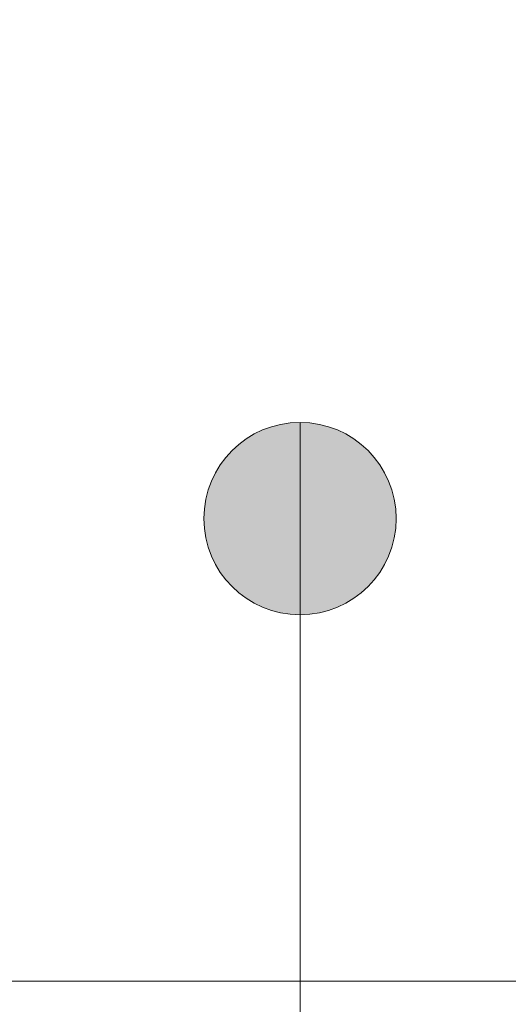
# Model space of a CAD drawing. Header units: millimetres. Extents: x 26866 to 1024070, y -428191 to 408885.
# Tile 97 of 248: x 178794 to 179058, y 388587 to 389119. Entities that reach past the tile are written whole.
import ezdxf

# ---------------------------------------------------------------- set-up
doc = ezdxf.new("R2010")
doc.units = ezdxf.units.MM
doc.header["$LTSCALE"] = 2
for name, color, linetype, lineweight in [('0_OPIS', 7, 'Continuous', 13), ('3DPLAN_A_TABELKA POMIESZCZEŃ', 7, 'Continuous', 0), ('Opisy', 7, 'Continuous', 13)]:
    doc.layers.add(name, color=color, linetype=linetype, lineweight=lineweight)
doc.layers.add('3DPLAN_A_KRESKOWANIE 1', color=253, linetype='Continuous')
doc.layers.add('3DPLAN_A_OPIS', color=8, linetype='Continuous')
doc.layers.add('FURNITURE ZD 1 500', color=7, linetype='Continuous', lineweight=13, true_color=0x9fa8a5)
doc.styles.add('ARIAL', font='arial.ttf')

# ---------------------------------------------------------------- blocks, each defined once
blk = doc.blocks.new('kondygnacja -1')
at = {"layer": '3DPLAN_A_KRESKOWANIE 1'}
h = blk.add_hatch(dxfattribs=at)
h.set_pattern_fill('ANSI31', color=256, scale=7.5, style=0)
h.set_pattern_definition([(45, (23044.838, -26883.88), (-16.83798, 16.83798), [])])
h.paths.add_polyline_path([(31677.485, -24430.84), (30214.868, -24430.84), (30214.868, -24470.84), (30429.606, -24470.84), (30429.606, -24477.84), (30447.606, -24477.84), (30447.606, -24818.84), (30476.606, -24818.84), (30476.606, -24470.84), (31012.606, -24470.84), (31012.606, -24478.84), (31079.606, -24478.84), (31079.606, -24470.84), (31638.606, -24470.84), (31638.606, -25036.84), (31079.606, -25036.84), (31079.606, -25028.84), (31012.606, -25028.84), (31012.606, -25036.84), (30611.38, -25036.84), (30611.38, -25072.84), (31023.606, -25072.84), (31034.606, -25082.84), (31034.606, -25330.84), (31023.606, -25340.84), (30831.396, -25340.84, -0.038531), (30832.58, -25356.183), (30832.58, -25371.84), (31079.606, -25371.84), (31079.606, -25072.84), (31638.606, -25072.84), (31638.606, -25943.84), (30832.58, -25943.84), (30832.58, -26009.84), (31677.485, -26009.84)])
h.paths.add_polyline_path([(30682.606, -26009.84), (30832.58, -26009.84), (30832.58, -25943.84), (30760.606, -25943.84), (30760.606, -25454.668), (30735.606, -25464.584), (30735.606, -25943.84), (30682.606, -25943.84)])
h.paths.add_polyline_path([(30679.606, -25371.84), (30735.606, -25371.84), (30735.606, -25464.584), (30760.606, -25454.668), (30760.606, -25371.84), (30832.58, -25371.84), (30832.58, -25356.183, 0.038531), (30831.396, -25340.84), (30679.606, -25340.84)])
h.paths.add_polyline_path([(30355.83, -25371.84), (30425.606, -25371.84), (30425.606, -25379.84), (30463.606, -25379.84), (30463.606, -25424.739), (30471.606, -25424.739), (30471.606, -25395.84), (30533.606, -25395.84), (30533.606, -25371.84), (30576.606, -25371.84), (30576.606, -25341.84), (30472.606, -25341.84), (30472.606, -25326.84), (30427.606, -25326.84), (30427.606, -25341.84), (30355.83, -25341.84)])
h.paths.add_polyline_path([(30456.606, -25936.84), (30425.606, -25936.84), (30425.606, -25945.84), (30380.606, -25945.84), (30380.606, -26009.84), (30512.606, -26009.84), (30512.606, -25943.84), (30466.606, -25943.84), (30466.606, -25712.84), (30456.606, -25712.84)])
h.paths.add_polyline_path([(28888.606, -25941.84), (28888.606, -26009.84), (29013.606, -26009.84), (29013.606, -25941.84)])
h.paths.add_polyline_path([(28591.166, -26009.84), (28591.166, -25944.84), (28547.606, -25944.84), (28547.606, -26009.84)])
h.paths.add_polyline_path([(28624.606, -25870.534), (28654.797, -25870.534), (28654.797, -25924.534), (28624.606, -25924.534), (28624.606, -25944.84), (28591.166, -25944.84), (28591.166, -26009.84), (28713.606, -26009.84), (28713.606, -25941.84), (28672.606, -25941.84), (28672.606, -25932.84), (28657.606, -25932.84), (28657.606, -25716.84), (28624.606, -25716.84)])
h.paths.add_polyline_path([(28372.606, -25944.84), (28328.606, -25944.84), (28328.606, -25907.84), (28282.606, -25907.84), (28282.606, -25944.84), (28248.606, -25944.84), (28248.606, -26009.84), (28372.606, -26009.84)])
h.paths.add_polyline_path([(28092.606, -25563.84), (28054.606, -25563.84), (28054.606, -25383.84), (28067.602, -25383.84), (28067.606, -25375.84), (28340.606, -25375.84), (28340.606, -25341.84), (28070.606, -25341.84), (28070.606, -25332.84), (28030.606, -25332.84), (28030.606, -25395.598), (28048.707, -25395.598), (28048.707, -25449.598), (28030.606, -25449.598), (28030.606, -26009.84), (28073.606, -26009.84), (28073.606, -25944.84), (28054.606, -25944.84), (28054.606, -25668.84), (28092.606, -25668.84)])
h.paths.add_polyline_path([(27949.606, -25495.746), (27949.606, -25507.746), (27983.295, -25507.746), (27983.295, -25521.746), (27949.606, -25521.746), (27949.606, -25531.84), (27999.606, -25531.84), (27999.606, -25934.84), (27982.606, -25934.84), (27982.606, -25942.84), (27947.606, -25942.84), (27947.606, -26009.84), (28026.624, -26009.84), (28026.624, -25449.598), (27999.606, -25449.598), (27999.606, -25463.84), (27949.606, -25463.84), (27949.606, -25481.746), (27983.295, -25481.746), (27983.295, -25495.746)])
h.paths.add_polyline_path([(27982.606, -25361.84), (27952.606, -25361.84), (27952.606, -25332.84), (28026.624, -25332.84), (28026.624, -25395.598), (27999.606, -25395.598), (27999.606, -25377.84), (27982.606, -25377.84)])
h.paths.add_polyline_path([(26818.606, -25892.84), (26781.485, -25892.84), (26781.485, -26009.84), (26894.541, -26009.84), (26894.541, -25942.84), (26830.606, -25942.84), (26830.606, -25930.84), (26818.606, -25930.84)])
h.paths.add_polyline_path([(26894.541, -26009.84), (27115.936, -26009.84), (27115.936, -25942.84), (26894.541, -25942.84)])
h.paths.add_polyline_path([(27115.936, -25942.84), (27115.936, -26009.84), (27466.606, -26009.84), (27466.606, -25942.84), (27427.606, -25942.84), (27427.606, -25933.84), (27384.606, -25933.84), (27384.606, -25942.84)])
h.paths.add_polyline_path([(27641.606, -25942.84), (27641.606, -26009.84), (27802.606, -26009.84), (27802.606, -25942.84)])
h.paths.add_polyline_path([(30621.105, -25040.467), (30688.374, -25040.467), (30688.374, -25072.867), (30621.105, -25072.867)], flags=24)
at = {"layer": 'Opisy', "ltscale": 0.5}
h = blk.add_hatch(color=256, dxfattribs=at)
h.dxf.hatch_style = 1
h.paths.add_polyline_path([(26892.981, -25919.991), (26892.981, -25910.089, 0.73336)])
h.paths.add_polyline_path([(26892.981, -25910.089), (26892.981, -25919.991, 0.076465), (26894.541, -25920.231, 1.165591)])
at = {"layer": 'FURNITURE ZD 1 500', "lineweight": 0}
blk.add_lwpolyline([(26830.606, -25940.015), (26971.086, -25940.015), (26971.086, -25870.015), (26830.606, -25870.015)], close=True, dxfattribs=at)
at = {"layer": 'Opisy', "ltscale": 0.5}
blk.add_line((26894.541, -25909.849), (26894.541, -26041.444), dxfattribs=at)
blk.add_circle((26894.541, -25915.04), 5.191, dxfattribs=at)
at = {"layer": '3DPLAN_A_OPIS', "color": 1, "lineweight": 30, "style": 'ARIAL'}
for tag, p in [('PRZESUNIĘCIE_WEJŚCIA', (27655.165, -24535.333)), ('WYŁĄCZONE', (27007.179, -24723.982)), ('Z_OPRACOWANIA', (26996.84, -24746.417)), ('WYŁĄCZONE', (30803.053, -24760.867)), ('Z_OPRACOWANIA', (30792.713, -24783.301)), ('WYŁĄCZONE', (28894.898, -24826.593)), ('Z_OPRACOWANIA', (28884.559, -24849.027)), ('POWIĘKSZENIE_WEJŚCIA', (28313.679, -25144.412)), ('POWIĘKSZENIE_WEJŚCIA', (29600.622, -25191.363)), ('POWIĘKSZENIE_WEJŚCIA', (28011.449, -25235.417)), ('WYŁĄCZONE', (29754.423, -25678.169)), ('Z_OPRACOWANIA', (29744.084, -25700.603)), ('WYJŚCIE_EWAKUACYJNE', (27763.791, -26106.068))]:
    blk.add_attdef(tag, p, '', height=12, dxfattribs=at)
at = {"layer": '3DPLAN_A_OPIS', "color": 0, "lineweight": 30, "style": 'ARIAL'}
for tag, p in [('UGUL_1', (29350.296, -24586.012)), ('UGUL_2', (29622.921, -24586.012)), ('UGUL_3', (29833.15, -24586.012))]:
    blk.add_attdef(tag, p, '', height=12, dxfattribs=at)
at = {"layer": '3DPLAN_A_TABELKA POMIESZCZEŃ', "ltscale": 0.5, "style": 'ARIAL'}
for tag, p in [('KURTYNA', (27861.913, -26064.849)), ('POWIETRZNA', (27861.913, -26084.562))]:
    blk.add_attdef(tag, p, '', height=12, dxfattribs=at)

msp = doc.modelspace()

# ---------------------------------------------------------------- block references
at = {"layer": '0_OPIS', "xscale": 10, "yscale": 10, "zscale": 10}
msp.add_blockref('kondygnacja -1', (-90000, 648000), dxfattribs=at)

doc.saveas('drawing.dxf')
